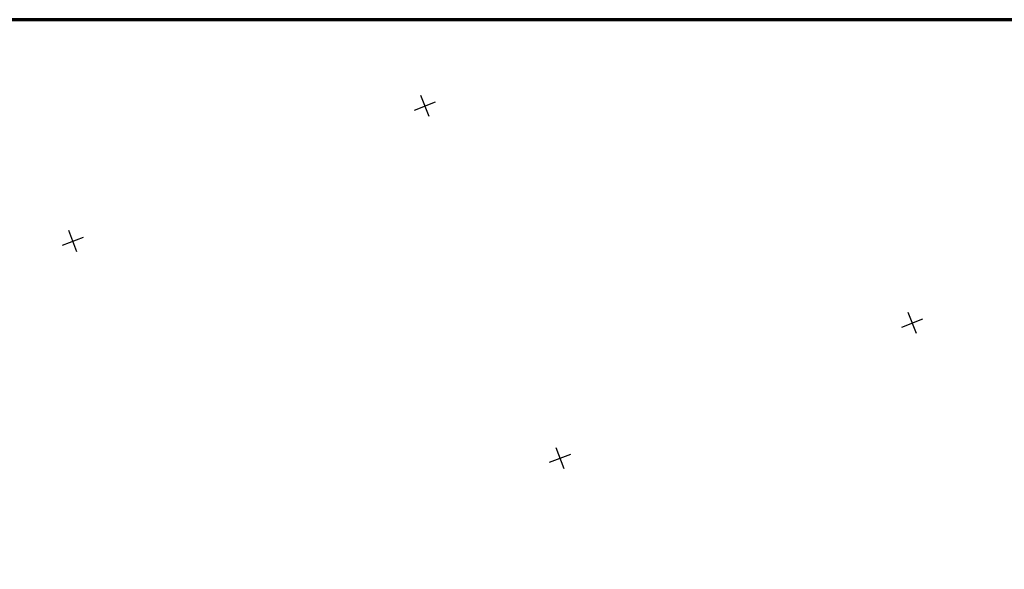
# Model space of a CAD drawing. Header units: millimetres. Extents: x -10 to 1169, y 1 to 1686.
# Tile 221 of 224: x 915 to 1046, y 1614 to 1686. Entities that reach past the tile are written whole.
import ezdxf

# ---------------------------------------------------------------- set-up
doc = ezdxf.new("R2010")
doc.units = ezdxf.units.MM
doc.layers.add('COORDS', color=7, linetype='Continuous')
doc.layers.add('Листы', color=7, linetype='Continuous')

msp = doc.modelspace()

# ---------------------------------------------------------------- linework, layer by layer
at = {"layer": 'COORDS', "lineweight": -2}
for p, q in [((969.64595, 1673.52529), (968.57084, 1676.32603)), ((967.70803, 1674.38811), (970.50877, 1675.46321)), ((922.96693, 1655.60689), (921.89182, 1658.40763)), ((921.029, 1656.46971), (923.82975, 1657.54481)), ((1034.24337, 1644.76466), (1033.16826, 1647.5654)), ((1032.30544, 1645.62748), (1035.10619, 1646.70259)), ((987.56435, 1626.84627), (986.48924, 1629.64701)), ((985.62642, 1627.70908), (988.42716, 1628.78419))]:
    msp.add_line(p, q, dxfattribs=at)
at = {"layer": 'Листы', "lineweight": 70, "ltscale": 200}
msp.add_lwpolyline([(1168.76888, 1686.35822), (128.55065, 1686.35822), (128.55065, 1400.47816), (1168.76888, 1400.47816)], close=True, dxfattribs=at)

doc.saveas('drawing.dxf')
